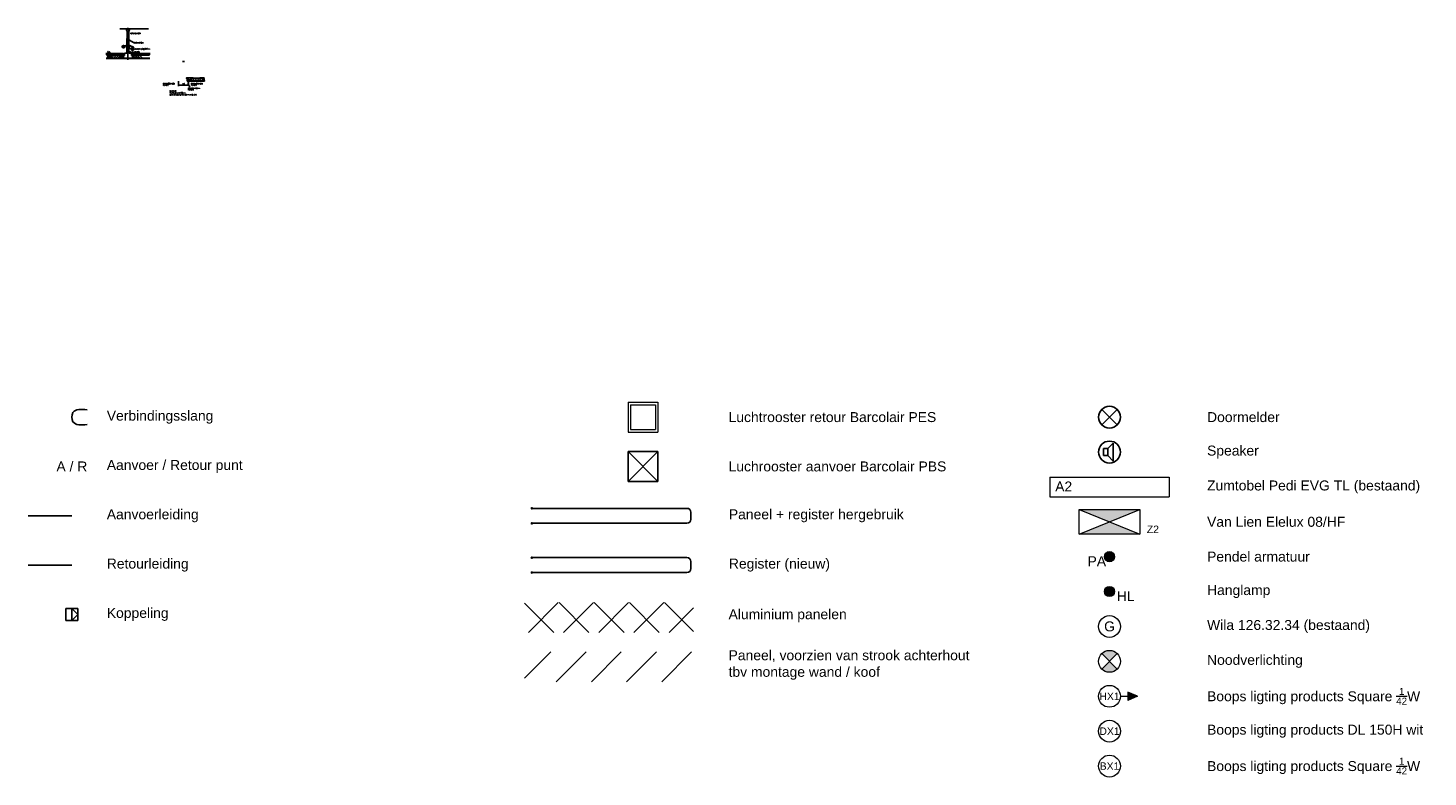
# Model space of a CAD drawing. Extents: x 2603 to 131905, y -288268 to -201914.
# Tile 1 of 8: x 51386 to 65465, y -288268 to -280735. Entities that reach past the tile are written whole.
import ezdxf

# ---------------------------------------------------------------- set-up
doc = ezdxf.new("R2010")
doc.units = 0
doc.header["$LTSCALE"] = 25
for name, color, linetype in [('0010CL', 2, 'CONTINUOUS'), ('0015', 8, 'CONTINUOUS'), ('0020', 7, 'CONTINUOUS'), ('0025', 1, 'CONTINUOUS'), ('0035', 5, 'CONTINUOUS'), ('25', 1, 'CONTINUOUS'), ('50', 3, 'CONTINUOUS'), ('I-PANELS', 5, 'CONTINUOUS'), ('KP-koppelingen', 6, 'CONTINUOUS'), ('KP-leidingen(aanvoer)', 5, 'CONTINUOUS'), ('KP-leidingen(retour)', 1, 'CONTINUOUS'), ('KP-Lucht aanvoer', 6, 'CONTINUOUS'), ('KP-lucht centreline', 2, 'CONTINUOUS'), ('KP-Melders', 3, 'CONTINUOUS'), ('KP-nieuweleiding retour', 1, 'CONTINUOUS'), ('KP-panelen', 1, 'CONTINUOUS'), ('KP-registers', 4, 'CONTINUOUS'), ('KP-slangen', 7, 'CONTINUOUS'), ('KP-tekst', 7, 'CONTINUOUS'), ('STALEN-HOEKANKER', 4, 'CONTINUOUS')]:
    doc.layers.add(name, color=color, linetype=linetype)
for name, color, linetype, lineweight in [('KP-Aluminium', 8, 'CONTINUOUS', 18), ('KP-Lucht retour', 3, 'CONTINUOUS', 18), ('KP-Registers-nieuw', 3, 'CONTINUOUS', 25), ('KP-Verlichting', 2, 'CONTINUOUS', 18)]:
    doc.layers.add(name, color=color, linetype=linetype, lineweight=lineweight)
doc.styles.add('arial', font='ARIAL.TTF')
doc.styles.add('VERWOL-1', font='ROMANS.SHX')
pattern_1 = [(105, (0, 0), (-12.07407283, -3.23523806), []), (195, (0, 0), (3.23523806, -12.07407283), [])]

# ---------------------------------------------------------------- blocks, each defined once
blk = doc.blocks.new('Register A')
at = {"layer": 'KP-registers', "linetype": 'Continuous'}
for p, q in [((50, 115), (50, 185)), ((90, 225), (1644, 225)), ((90, 75), (1644, 75))]:
    blk.add_line(p, q, dxfattribs=at)
for centre in [(1650, 225), (1650, 75)]:
    blk.add_circle(centre, 6, dxfattribs=at)
for centre, start, end in [((90, 185), 90, 180), ((90, 115), 180, 270)]:
    blk.add_arc(centre, 40, start, end, dxfattribs=at)
blk = doc.blocks.new('Register A nieuw')
at = {"layer": 'KP-Registers-nieuw', "linetype": 'Continuous'}
for p, q in [((1610, 225), (56, 225)), ((1650, 115), (1650, 185)), ((1610, 75), (56, 75))]:
    blk.add_line(p, q, dxfattribs=at)
for centre in [(50, 225), (50, 75)]:
    blk.add_circle(centre, 6, dxfattribs=at)
for centre, start, end in [((1610, 185), 0, 90), ((1610, 115), 270, 0)]:
    blk.add_arc(centre, 40, start, end, dxfattribs=at)

msp = doc.modelspace()

# ---------------------------------------------------------------- hatches: boundary and pattern name
at = {"layer": 'KP-Aluminium', "linetype": 'Continuous'}
h = msp.add_hatch(dxfattribs=at)
h.set_pattern_fill('ANSI37', color=256, scale=2000, style=0)
h.set_pattern_definition([(45, (-73561.9, -11975.6), (-176.7767, 176.7767), []), (135, (-73561.9, -11975.6), (-176.7767, -176.7767), [])])
h.paths.add_polyline_path([(58079, -286514), (56379, -286514), (56379, -286814), (58079, -286814)])
at = {"layer": 'KP-nieuweleiding retour', "linetype": 'Continuous'}
h = msp.add_hatch(dxfattribs=at)
h.set_pattern_fill('ANSI31', color=256, scale=2000, style=0)
h.set_pattern_definition([(45, (0, 0), (-176.7767, 176.7767), [])])
h.paths.add_polyline_path([(58079, -287010), (56379, -287010), (56379, -287310), (58079, -287310)])
at = {"layer": 'KP-panelen', "linetype": 'Continuous'}
h = msp.add_hatch(dxfattribs=at)
h.set_pattern_fill('ANSI37', color=256, scale=100, angle=60)
h.set_pattern_definition(pattern_1)
h.paths.add_polyline_path([(52347, -280990), (52291, -280990), (52301, -281000), (52347, -281000)])
h.paths.add_polyline_path([(52291, -280990), (52169, -280990), (52169, -281000), (52301, -281000)])
h = msp.add_hatch(dxfattribs=at)
h.set_pattern_fill('ANSI37', color=256, scale=100, angle=60)
h.set_pattern_definition(pattern_1)
h.paths.add_polyline_path([(52435, -280990), (52491, -280990), (52481, -281000), (52435, -281000)])
h.paths.add_polyline_path([(52491, -280990), (52613, -280990), (52613, -281000), (52481, -281000)])
at = {"layer": 'KP-Verlichting', "linetype": 'Continuous'}
h = msp.add_hatch(color=256, dxfattribs=at)
h.paths.add_polyline_path([(61958, -285576), (62262, -285702), (62567, -285576)])
h.paths.add_polyline_path([(62567, -285827), (62262, -285702), (61958, -285827)])
for points in [[(62313, -286052, 1), (62212, -286052, 1)], [(62313, -286403, 1), (62212, -286403, 1)]]:
    msp.add_hatch(color=256, dxfattribs=at).paths.add_polyline_path(points)
h = msp.add_hatch(color=256, dxfattribs=at)
h.paths.add_polyline_path([(62185, -287027), (62262, -287105), (62340, -287027, 0.414214)])
h.paths.add_polyline_path([(62185, -287183, 0.414214), (62340, -287183), (62262, -287105)])
h = msp.add_hatch(color=256, dxfattribs=at)
h.paths.add_polyline_path([(62544, -287456), (62447, -287456), (62447, -287498)])
h.paths.add_polyline_path([(62544, -287456), (62447, -287414), (62447, -287456)])

# ---------------------------------------------------------------- linework, layer by layer
at = {"layer": '0010CL', "linetype": 'Continuous'}
for p, q in [((52391, -280735), (52391, -280755)), ((52372, -280857), (52399, -280857)), ((52391, -281054), (52391, -280778)), ((52406, -280858), (52447, -280881)), ((52177, -281018), (52184, -281011)), ((52178, -281039), (52206, -281011)), ((52184, -281011), (52185, -281011)), ((52185, -281011), (52187, -281008)), ((52200, -281040), (52228, -281011)), ((52206, -281011), (52207, -281011)), ((52207, -281011), (52208, -281009)), ((52223, -281039), (52250, -281011)), ((52228, -281011), (52229, -281011)), ((52229, -281011), (52230, -281009)), ((52245, -281039), (52272, -281011)), ((52250, -281011), (52251, -281011)), ((52251, -281011), (52252, -281009)), ((52267, -281039), (52294, -281011)), ((52272, -281011), (52273, -281011)), ((52273, -281011), (52274, -281009)), ((52294, -281011), (52295, -281011)), ((52295, -281011), (52297, -281009)), ((52307, -281021), (52319, -281009)), ((52324, -281026), (52339, -281011)), ((52373, -280910), (52403, -280910)), ((52410, -280911), (52452, -280934)), ((52475, -281021), (52463, -281009)), ((52487, -281011), (52485, -281009)), ((52515, -281039), (52487, -281011)), ((52487, -281011), (52487, -281011)), ((52509, -281011), (52507, -281009)), ((52510, -281011), (52509, -281011)), ((52537, -281039), (52510, -281011)), ((52290, -281038), (52307, -281021)), ((52313, -281037), (52324, -281026)), ((52334, -281038), (52339, -281033)), ((52448, -281038), (52442, -281033)), ((52469, -281037), (52458, -281026)), ((52492, -281038), (52475, -281021)), ((52900, -281270), (52900, -281319)), ((53009, -281255), (52993, -281239)), ((52998, -281267), (52993, -281261)), ((52994, -281290), (53014, -281330)), ((53000, -281270), (53000, -281317)), ((53019, -281266), (53009, -281255)), ((53025, -281250), (53013, -281237)), ((53042, -281266), (53025, -281250)), ((53037, -281239), (53035, -281237)), ((53038, -281240), (53037, -281239)), ((53065, -281267), (53038, -281240)), ((53059, -281239), (53058, -281238)), ((53060, -281240), (53059, -281239)), ((53087, -281267), (53060, -281240)), ((53081, -281239), (53080, -281238)), ((53082, -281240), (53081, -281239)), ((53109, -281267), (53082, -281240)), ((53103, -281239), (53102, -281238)), ((53104, -281240), (53103, -281239)), ((53132, -281268), (53104, -281240)), ((53125, -281239), (53124, -281237)), ((53126, -281240), (53125, -281239)), ((53154, -281268), (53126, -281240)), ((53148, -281239), (53145, -281237)), ((53148, -281240), (53148, -281239)), ((53155, -281247), (53148, -281240))]:
    msp.add_line(p, q, dxfattribs=at)
at = {"layer": '0010CL', "color": 1, "linetype": 'Continuous'}
for p, q in [((52375, -280745), (52375, -280747)), ((52375, -280745), (52407, -280745)), ((52375, -280746), (52407, -280746)), ((52377, -280754), (52381, -280763)), ((52380, -280764), (52378, -280761)), ((52378, -280761), (52380, -280764)), ((52383, -280777), (52383, -280899)), ((52384, -280777), (52384, -280898)), ((52397, -280777), (52397, -280895)), ((52399, -280777), (52399, -280895)), ((52401, -280763), (52405, -280754)), ((52402, -280764), (52403, -280761)), ((52407, -280745), (52407, -280747)), ((52383, -280903), (52383, -280899)), ((52383, -280903), (52383, -280926)), ((52383, -280926), (52399, -280926)), ((52384, -280902), (52384, -280898)), ((52384, -280902), (52384, -280926)), ((52397, -280895), (52397, -280898)), ((52397, -280898), (52397, -280926)), ((52399, -280895), (52399, -280898)), ((52399, -280898), (52399, -280926))]:
    msp.add_line(p, q, dxfattribs=at)
at = {"layer": '0010CL', "color": 3, "linetype": 'Continuous'}
msp.add_line((52381, -280750), (52401, -280750), dxfattribs=at)
at = {"layer": '0010CL', "color": 2, "linetype": 'Continuous'}
for p, q in [((52387, -280861), (52395, -280861)), ((52391, -280865), (52391, -280857)), ((52387, -280902), (52395, -280902)), ((52391, -280906), (52391, -280898))]:
    msp.add_line(p, q, dxfattribs=at)
at = {"layer": '0010CL', "color": 1, "linetype": 'Continuous'}
for centre in [(52391, -280861), (52391, -280902)]:
    msp.add_circle(centre, 3.12, dxfattribs=at)
at = {"layer": '0010CL', "color": 3, "linetype": 'Continuous'}
for centre, radius in [((52346, -280922), 11), ((52346, -280922), 10), ((52437, -280946), 11), ((52437, -280946), 10)]:
    msp.add_circle(centre, radius, dxfattribs=at)
at = {"layer": '0010CL', "color": 1, "linetype": 'Continuous'}
for centre, radius, start, end in [((52407, -280747), 31.2, 180, 205.796), ((52407, -280747), 31.2, 180, 180.4644), ((52390, -280747), 15, 180.4644, 205.796), ((52352, -280777), 31.2, 0, 25.796), ((52352, -280777), 32.8, 0, 25.796), ((52430, -280777), 32.8, 154.204, 180), ((52430, -280777), 31.2, 154.204, 180), ((52375, -280747), 31.2, 334.204, 0), ((52392, -280747), 15, 334.204, 0)]:
    msp.add_arc(centre, radius, start, end, dxfattribs=at)
at = {"layer": '0010CL', "linetype": 'Continuous'}
for centre in [(52399, -280879), (52403, -280933)]:
    msp.add_arc(centre, 22.5, 70.8711, 90.0854, dxfattribs=at)
for points in [[(52176, -281008), (52219, -281009), (52285, -281009), (52324, -281009), (52335, -281009), (52338, -281010), (52339, -281015), (52339, -281027), (52339, -281034), (52338, -281038), (52335, -281038), (52260, -281039), (52214, -281039), (52181, -281039), (52171, -281038)], [(52606, -281008), (52563, -281009), (52497, -281009), (52457, -281009), (52447, -281009), (52444, -281010), (52443, -281015), (52443, -281027), (52442, -281034), (52444, -281038), (52447, -281038), (52522, -281039), (52568, -281039), (52601, -281039), (52611, -281038)], [(53156, -281236), (53113, -281238), (53047, -281238), (53008, -281237), (52997, -281237), (52994, -281238), (52993, -281244), (52993, -281255), (52993, -281262), (52994, -281267), (52997, -281267), (53072, -281267), (53118, -281267), (53151, -281268), (53161, -281267)], [(53156, -281236), (53157, -281239), (53157, -281240), (53155, -281248), (53157, -281256), (53158, -281263), (53161, -281266), (53161, -281268), (53162, -281269)]]:
    msp.add_spline(points, degree=3, dxfattribs=at)
msp.add_solid([(52992, -281291), (52987, -281276), (52996, -281289)], dxfattribs=at)
at = {"layer": '0015', "linetype": 'Continuous'}
for p, q in [((52291, -280990), (52316, -281015)), ((52316, -281015), (52339, -281015)), ((52466, -281015), (52443, -281015)), ((52491, -280990), (52466, -281015)), ((52958, -281073), (52942, -281073)), ((53020, -281255), (52993, -281255)), ((53036, -281239), (53020, -281255)), ((53035, -281240), (53157, -281240)), ((53157, -281239), (53036, -281239))]:
    msp.add_line(p, q, dxfattribs=at)
at = {"layer": '0015', "color": 2, "linetype": 'Continuous'}
msp.add_line((52905, -281310), (52995, -281310), dxfattribs=at)
for points in [[(52905, -281309), (52905, -281311), (52900, -281310)], [(52995, -281309), (52995, -281311), (53000, -281310)]]:
    msp.add_solid(points, dxfattribs=at)
at = {"layer": '0025', "linetype": 'Continuous'}
for p, q in [((52980, -281237), (52980, -281243)), ((52981, -281243), (52981, -281237)), ((52981, -281241), (52981, -281243)), ((52982, -281241), (52981, -281241)), ((52981, -281243), (52981, -281243)), ((52981, -281244), (52981, -281244)), ((52986, -281235), (52982, -281235)), ((52982, -281236), (52986, -281236)), ((52982, -281243), (52982, -281241)), ((52987, -281237), (52987, -281268)), ((52988, -281268), (52988, -281237)), ((52999, -281269), (52989, -281269)), ((52989, -281270), (52999, -281270))]:
    msp.add_line(p, q, dxfattribs=at)
for centre, radius, start, end in [((52982, -281237), 2, 90, 180), ((52981, -281243), 1, 180, 270), ((52982, -281237), 1, 90, 180), ((52981, -281243), 0.25, 180, 270), ((52981, -281243), 0.25, 270, 0), ((52981, -281243), 1, 270, 0), ((52986, -281237), 2, 0, 90), ((52986, -281237), 1, 0, 90), ((52989, -281268), 2, 180, 270), ((52989, -281268), 1, 180, 270), ((52999, -281270), 1, 270, 90)]:
    msp.add_arc(centre, radius, start, end, dxfattribs=at)
at = {"layer": '0035', "linetype": 'Continuous'}
for p, q in [((52380, -280852), (52378, -280852)), ((52378, -280852), (52378, -280862)), ((52380, -280862), (52378, -280862)), ((52380, -280840), (52380, -280901)), ((52380, -280862), (52380, -280852)), ((52380, -280856), (52399, -280856)), ((52380, -280856), (52380, -280858)), ((52380, -280858), (52399, -280858)), ((52381, -280840), (52381, -280900)), ((52400, -280840), (52400, -280895)), ((52401, -280840), (52401, -280895)), ((52406, -280857), (52441, -280876)), ((52406, -280859), (52440, -280878)), ((52441, -280876), (52440, -280878)), ((52440, -280878), (52444, -280879)), ((52441, -280876), (52444, -280879)), ((52349, -281002), (52344, -281002)), ((52344, -281002), (52344, -281038)), ((52345, -281002), (52345, -281038)), ((52345, -281002), (52345, -281038)), ((52349, -281002), (52345, -281002)), ((52345, -281002), (52345, -281038)), ((52349, -281002), (52345, -281002)), ((52349, -281013), (52349, -281002)), ((52349, -281013), (52349, -281002)), ((52349, -281013), (52349, -281002)), ((52357, -281013), (52349, -281013)), ((52357, -280990), (52357, -281013)), ((52374, -280988), (52359, -280988)), ((52378, -280905), (52376, -280905)), ((52376, -280905), (52376, -280915)), ((52378, -280915), (52376, -280915)), ((52378, -280915), (52378, -280905)), ((52378, -280909), (52403, -280909)), ((52378, -280909), (52378, -280911)), ((52378, -280911), (52403, -280911)), ((52380, -280905), (52380, -280901)), ((52380, -280914), (52380, -280904)), ((52380, -280905), (52380, -280982)), ((52380, -280908), (52380, -280910)), ((52381, -280904), (52381, -280900)), ((52381, -280904), (52381, -280971)), ((52400, -280895), (52400, -280898)), ((52400, -280898), (52400, -280974)), ((52401, -280895), (52401, -280899)), ((52401, -280899), (52401, -280982)), ((52408, -280988), (52423, -280988)), ((52410, -280912), (52444, -280931)), ((52411, -280910), (52445, -280929)), ((52425, -280990), (52425, -281013)), ((52425, -281013), (52433, -281013)), ((52433, -281002), (52438, -281002)), ((52433, -281013), (52433, -281002)), ((52433, -281002), (52437, -281002)), ((52433, -281013), (52433, -281002)), ((52433, -281002), (52437, -281002)), ((52433, -281013), (52433, -281002)), ((52437, -281002), (52437, -281038)), ((52437, -281002), (52437, -281038)), ((52437, -281002), (52437, -281038)), ((52438, -281002), (52438, -281038)), ((52445, -280929), (52444, -280931)), ((52444, -280931), (52448, -280932)), ((52445, -280929), (52448, -280932)), ((52344, -281038), (52391, -281038)), ((52354, -281038), (52391, -281038)), ((52354, -281038), (52391, -281038)), ((52428, -281038), (52391, -281038)), ((52438, -281038), (52391, -281038)), ((52428, -281038), (52391, -281038)), ((52428, -281038), (52391, -281038)), ((52939, -281073), (52942, -281073)), ((52958, -281073), (52960, -281073))]:
    msp.add_line(p, q, dxfattribs=at)
at = {"layer": '0035', "color": 2, "linetype": 'Continuous'}
for p, q in [((52383, -280853), (52398, -280853)), ((52391, -280861), (52391, -280846)), ((52384, -280951), (52399, -280951)), ((52392, -280958), (52392, -280943))]:
    msp.add_line(p, q, dxfattribs=at)
at = {"layer": '0035', "linetype": 'Continuous'}
for centre, radius, start, end in [((52399, -280879), 23.2, 70.2631, 90.0836), ((52399, -280879), 21.8, 71.5657, 90.0868), ((52359, -280990), 2, 90, 180), ((52374, -280982), 6.25, 270, 0), ((52407, -280982), 6.25, 180, 270), ((52403, -280932), 23.2, 70.2631, 90.0836), ((52403, -280933), 21.8, 71.5657, 90.0868), ((52423, -280990), 2, 0, 90)]:
    msp.add_arc(centre, radius, start, end, dxfattribs=at)
for points in [[(52381, -280971), (52381, -280976), (52381, -280982), (52381, -280984), (52379, -280987), (52374, -280988)], [(52400, -280971), (52400, -280976), (52400, -280982), (52401, -280984), (52402, -280987), (52407, -280988)]]:
    msp.add_spline(points, degree=3, dxfattribs=at)
at = {"layer": '25', "linetype": 'Continuous'}
for p, q in [((52332, -280915), (52333, -280915)), ((52332, -280921), (52332, -280915)), ((52333, -280921), (52333, -280915)), ((52359, -280920), (52359, -280915)), ((52379, -280915), (52359, -280915)), ((52360, -280921), (52360, -280916)), ((52402, -280916), (52360, -280916)), ((52380, -280908), (52379, -280908)), ((52379, -280908), (52379, -280915)), ((52380, -280908), (52380, -280915)), ((52402, -280915), (52380, -280915)), ((52403, -280908), (52402, -280908)), ((52402, -280908), (52402, -280915)), ((52402, -280916), (52402, -280941)), ((52422, -280941), (52402, -280941)), ((52403, -280908), (52403, -280940)), ((52423, -280940), (52403, -280940)), ((52422, -280946), (52422, -280941)), ((52423, -280940), (52423, -280945)), ((52450, -280940), (52449, -280940)), ((52449, -280946), (52449, -280940)), ((52450, -280946), (52450, -280940))]:
    msp.add_line(p, q, dxfattribs=at)
for centre, radius, start, end in [((52346, -280921), 13.8, 180, 0), ((52346, -280921), 12.8, 180.1692, 4.3159), ((52436, -280946), 14.3, 182.0461, 357.9539), ((52436, -280946), 13.2, 177.79, 357.8815)]:
    msp.add_arc(centre, radius, start, end, dxfattribs=at)
at = {"layer": '50', "linetype": 'Continuous'}
msp.add_line((52309, -280745), (52596, -280745), dxfattribs=at)
at = {"layer": 'I-PANELS'}
for p, q in [((52339, -281015), (52340, -281015)), ((52340, -281039), (52340, -281002)), ((52341, -281011), (52341, -281039)), ((52342, -281000), (52353, -281000)), ((52353, -281001), (52342, -281001)), ((52354, -281009), (52354, -281002)), ((52354, -281009), (52355, -281009)), ((52355, -281002), (52355, -281009)), ((52427, -281002), (52427, -281009)), ((52428, -281009), (52427, -281009)), ((52428, -281009), (52428, -281002)), ((52440, -281000), (52429, -281000)), ((52429, -281001), (52440, -281001)), ((52442, -281039), (52442, -281002)), ((52340, -281041), (52170, -281041)), ((52171, -281040), (52340, -281040)), ((52611, -281040), (52442, -281040)), ((52442, -281041), (52612, -281041)), ((52992, -281239), (52991, -281239)), ((52991, -281239), (52991, -281268)), ((52992, -281268), (52992, -281239)), ((52993, -281255), (52992, -281255)), ((53161, -281268), (52992, -281268)), ((52992, -281269), (53162, -281269))]:
    msp.add_line(p, q, dxfattribs=at)
for centre, radius, start, end in [((52342, -281002), 2, 90, 180), ((52342, -281002), 1.3, 90, 180), ((52353, -281002), 2, 0, 90), ((52353, -281002), 1.3, 0, 90), ((52429, -281002), 2, 90, 180), ((52429, -281002), 1.3, 90, 180), ((52440, -281002), 2, 0, 90), ((52440, -281002), 1.3, 0, 90), ((52340, -281039), 1.2, 270, 0), ((52340, -281039), 0.5, 270, 0), ((52442, -281039), 1.2, 180, 270), ((52992, -281268), 1.2, 180, 270), ((52992, -281268), 0.5, 180, 270)]:
    msp.add_arc(centre, radius, start, end, dxfattribs=at)
at = {"layer": 'KP-koppelingen', "linetype": 'Continuous'}
for p, q in [((51766, -286572), (51888, -286572)), ((51766, -286572), (51766, -286693)), ((51888, -286633), (51827, -286572)), ((51827, -286572), (51827, -286693)), ((51827, -286693), (51888, -286633)), ((51888, -286572), (51888, -286693)), ((51766, -286693), (51888, -286693))]:
    msp.add_line(p, q, dxfattribs=at)
at = {"layer": 'KP-leidingen(aanvoer)', "linetype": 'Continuous'}
msp.add_line((51827, -285641), (51386, -285641), dxfattribs=at)
at = {"layer": 'KP-leidingen(retour)', "linetype": 'Continuous'}
msp.add_line((51827, -286137), (51386, -286137), dxfattribs=at)
at = {"layer": 'KP-Lucht aanvoer', "linetype": 'Continuous'}
for p, q in [((57421, -284995), (57421, -285295)), ((57421, -284995), (57721, -284995)), ((57421, -285295), (57721, -284995)), ((57421, -284995), (57721, -285295)), ((57721, -284995), (57721, -285295)), ((57421, -285295), (57721, -285295))]:
    msp.add_line(p, q, dxfattribs=at)
at = {"layer": 'KP-lucht centreline', "linetype": 'Continuous'}
for p, q in [((52360, -280921), (52333, -280921)), ((52346, -280908), (52346, -280935)), ((52450, -280946), (52423, -280946)), ((52437, -280933), (52437, -280960))]:
    msp.add_line(p, q, dxfattribs=at)
at = {"layer": 'KP-Lucht retour', "linetype": 'Continuous'}
for p, q in [((57421, -284499), (57421, -284799)), ((57421, -284499), (57721, -284499)), ((57446, -284524), (57446, -284774)), ((57446, -284524), (57696, -284524)), ((57696, -284524), (57696, -284774)), ((57721, -284499), (57721, -284799)), ((57421, -284799), (57721, -284799)), ((57446, -284774), (57696, -284774))]:
    msp.add_line(p, q, dxfattribs=at)
at = {"layer": 'KP-Melders', "linetype": 'Continuous'}
for p, q in [((62185, -284727), (62340, -284571)), ((62185, -284571), (62340, -284727)), ((62246, -284965), (62298, -284910)), ((62298, -284910), (62298, -285091)), ((62203, -284965), (62246, -284965)), ((62203, -284965), (62203, -285035)), ((62203, -285035), (62246, -285035)), ((62203, -285035), (62246, -285035)), ((62246, -284965), (62246, -285035)), ((62246, -285035), (62298, -285091))]:
    msp.add_line(p, q, dxfattribs=at)
for centre in [(62262, -284649), (62262, -285000)]:
    msp.add_circle(centre, 110, dxfattribs=at)
at = {"layer": 'KP-panelen', "linetype": 'Continuous'}
for p, q in [((52347, -280990), (52169, -280990)), ((52347, -281000), (52169, -281000)), ((52341, -281003), (52341, -281039)), ((52342, -281003), (52342, -281039)), ((52343, -281001), (52351, -281001)), ((52343, -281002), (52351, -281002)), ((52347, -280990), (52347, -281000)), ((52351, -281001), (52351, -281002)), ((52431, -281001), (52431, -281002)), ((52431, -281001), (52439, -281001)), ((52439, -281001), (52431, -281001)), ((52431, -281001), (52431, -281002)), ((52431, -281002), (52439, -281002)), ((52439, -281002), (52431, -281002)), ((52435, -280990), (52613, -280990)), ((52435, -280990), (52435, -281000)), ((52435, -281000), (52613, -281000)), ((52440, -281003), (52440, -281039)), ((52440, -281003), (52440, -281039)), ((52441, -281003), (52441, -281039)), ((52441, -281003), (52441, -281039)), ((52343, -281039), (52439, -281039)), ((52439, -281039), (52343, -281039)), ((52343, -281041), (52439, -281041)), ((52439, -281041), (52343, -281041))]:
    msp.add_line(p, q, dxfattribs=at)
for centre, radius, start, end in [((52343, -281003), 2, 90, 180), ((52343, -281003), 0.75, 90, 180), ((52439, -281003), 2, 0, 90), ((52439, -281003), 2, 0, 90), ((52439, -281003), 0.75, 0, 90), ((52439, -281003), 0.75, 0, 90), ((52343, -281039), 2, 180, 270), ((52343, -281039), 0.75, 180, 270), ((52439, -281039), 2, 270, 0), ((52439, -281039), 0.75, 270, 0), ((52439, -281039), 2, 270, 0), ((52439, -281039), 0.75, 270, 0)]:
    msp.add_arc(centre, radius, start, end, dxfattribs=at)
at = {"layer": 'KP-slangen', "linetype": 'Continuous'}
msp.add_spline([(51980, -284574), (51838, -284603), (51838, -284695), (51980, -284724)], degree=3, dxfattribs=at)
at = {"layer": 'KP-Verlichting', "linetype": 'Continuous'}
for p, q in [((61662, -285251), (62862, -285251)), ((61662, -285251), (61662, -285451)), ((62862, -285251), (62862, -285451)), ((61662, -285451), (62862, -285451)), ((61958, -285576), (62567, -285576)), ((61958, -285827), (61958, -285576)), ((61958, -285827), (62567, -285576)), ((61958, -285576), (62567, -285827)), ((62567, -285576), (62567, -285827)), ((62567, -285827), (61958, -285827)), ((62340, -287183), (62185, -287027)), ((62185, -287183), (62340, -287027)), ((62372, -287456), (62544, -287456)), ((62544, -287456), (62447, -287414)), ((62447, -287414), (62447, -287498)), ((62544, -287456), (62447, -287498))]:
    msp.add_line(p, q, dxfattribs=at)
for centre, radius in [((62262, -286052), 51), ((62262, -286403), 51), ((62262, -286754), 110), ((62262, -287105), 110), ((62262, -287456), 110), ((62262, -287807), 110), ((62262, -288158), 110)]:
    msp.add_circle(centre, radius, dxfattribs=at)
at = {"layer": 'STALEN-HOEKANKER', "color": 8}
msp.add_circle((52391, -280853), 3.75, dxfattribs=at)
at = {"layer": 'STALEN-HOEKANKER', "color": 5}
msp.add_circle((52392, -280951), 3.75, dxfattribs=at)

# ---------------------------------------------------------------- block references
at = {"layer": 'KP-registers', "linetype": 'Continuous', "xscale": -1}
msp.add_blockref('Register A', (58102, -285791), dxfattribs=at)
at = {"layer": 'KP-Registers-nieuw', "linetype": 'Continuous'}
msp.add_blockref('Register A nieuw', (56402, -286287), dxfattribs=at)

# ---------------------------------------------------------------- texts
at = {"layer": '0020', "color": 7, "style": 'VERWOL-1'}
for s, p in [('Nonius bovendeel', (52414, -280793)), ('Buigspijker (2x)', (52450, -280887)), ('Gips', (52185, -280981)), ('Isolatie', (52185, -281029)), ('Nonius onderdeel', (52403, -280980)), ('Koperleiding %%C22/%%C15mm', (52458, -280950)), ('Paneel (600x1920)', (52744, -281299)), ('100', (52938, -281303)), ('Paneel (600x1920)', (53026, -281299)), ('Ral 9010', (52744, -281315)), ('Ophanging:', (52811, -281374)), ('Hart op hart max 800mm', (52811, -281392)), ('Eerste afhangpunt, max 400mm uit de wand', (52811, -281411)), ('Bandraster 100mm', (52996, -281346)), ('Ral 9010', (52996, -281360)), ('Ral 9010', (53026, -281315))]:
    msp.add_text(s, height=8.71, dxfattribs=at).set_placement(p)
at = {"layer": 'KP-tekst', "linetype": 'Continuous', "insert": (51827, -285145), "char_height": 100, "attachment_point": 5, "style": 'arial'}
msp.add_mtext('\\A1;A / R', dxfattribs=at)
at = {"layer": 'KP-Verlichting', "linetype": 'Continuous', "style": 'arial'}
for s, insert, char_height, attachment_point in [('\\A1;Verbindingsslang', (52178, -284649), 100, 4), ('\\A1;Luchtrooster retour Barcolair PES', (58431, -284649), 100, 4), ('\\A1;Doormelder', (63243, -284649), 100, 4), ('\\A1;Speaker', (63243, -285000), 100, 4), ('\\A1;Aanvoer / Retour punt', (52178, -285145), 100, 4), ('\\A1;Luchrooster aanvoer Barcolair PBS', (58431, -285145), 100, 4), ('\\A1;A2', (61801, -285346), 100, 5), ('\\A1;Zumtobel Pedi EVG TL (bestaand)', (63243, -285351), 100, 4), ('\\A1;Aanvoerleiding', (52178, -285641), 100, 4), ('\\A1;Paneel + register hergebruik', (58434, -285641), 100, 4), ('\\A1;Van Lien Elelux 08/HF', (63243, -285702), 100, 4), ('\\A1;Z2', (62698, -285777), 75, 5), ('\\A1;Retourleiding', (52178, -286137), 100, 4), ('\\A1;Register (nieuw)', (58434, -286137), 100, 4), ('\\A1;PA', (62134, -286098), 100, 5), ('\\A1;Pendel armatuur', (63243, -286052), 100, 4), ('\\A1;Hanglamp', (63243, -286403), 100, 4), ('\\A1;HL', (62425, -286449), 100, 5), ('\\A1;Koppeling', (52178, -286633), 100, 4), ('\\A1;Aluminium panelen', (58431, -286646), 100, 4), ('\\A1;G', (62262, -286754), 100, 5), ('\\A1;Wila 126.32.34 (bestaand)', (63243, -286754), 100, 4), ('\\A1;Paneel, voorzien van strook achterhout\\Ptbv montage wand / koof', (58431, -287142), 100, 4), ('\\A1;Noodverlichting', (63243, -287105), 100, 4), ('\\A1;HX1', (62262, -287456), 75, 5), ('\\A1;Boops ligting products Square {\\H0.7x;\\S1/42;}W', (63243, -287456), 100, 4), ('\\A1;DX1', (62262, -287807), 75, 5), ('\\A1;Boops ligting products DL 150H wit', (63243, -287807), 100, 4), ('\\A1;BX1', (62262, -288158), 75, 5), ('\\A1;Boops ligting products Square {\\H0.7x;\\S1/42;}W', (63243, -288158), 100, 4)]:
    msp.add_mtext(s, dxfattribs=dict(at, insert=insert, char_height=char_height, attachment_point=attachment_point))

doc.saveas('drawing.dxf')
